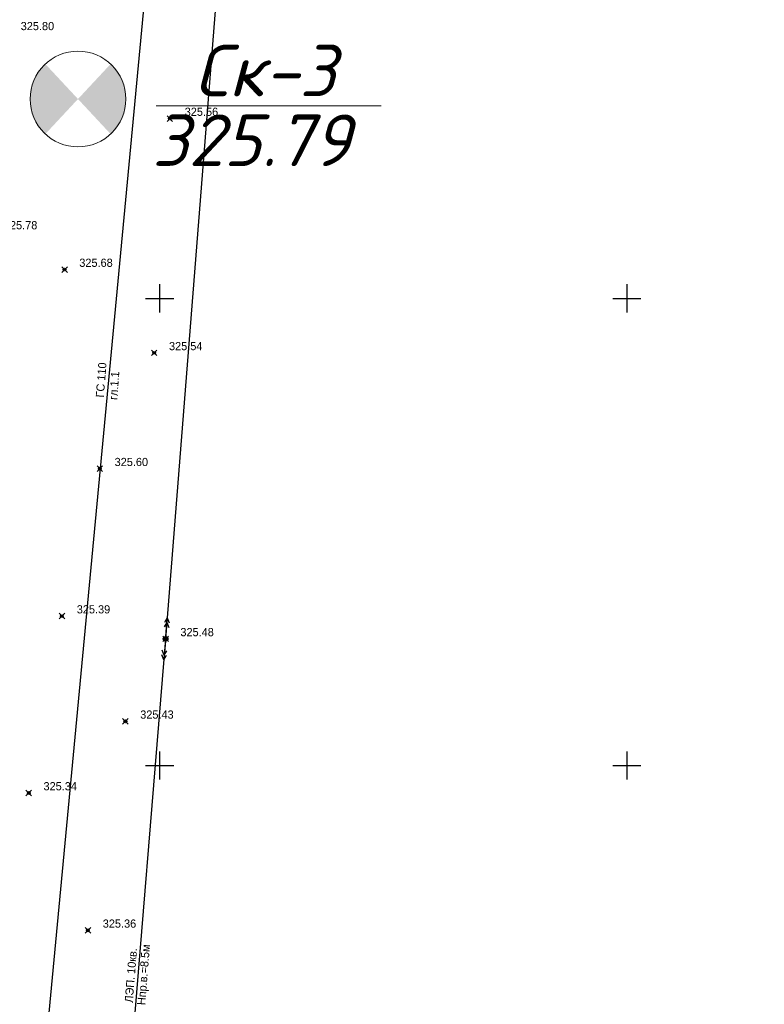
# Model space of a CAD drawing. Header units: metres. Extents: x 707528 to 709248, y 4308395 to 4311045.
# Tile 37 of 104: x 708213 to 708293, y 4309020 to 4309125. Entities that reach past the tile are written whole.
import ezdxf

# ---------------------------------------------------------------- set-up
doc = ezdxf.new("R2010")
doc.units = ezdxf.units.M
doc.header["$LTSCALE"] = 0.5
doc.header["$PDMODE"] = 35
doc.header["$PDSIZE"] = 0.3
for name, color, linetype in [('(001) Сетка', 92, 'Continuous'), ('(004) Точки рельефа', 7, 'Continuous'), ('(013) Газ', 30, 'ИК_Газопровод -------г--------'), ('(022) Возд. Линии', 7, 'Continuous'), ('(030) Болота', 7, 'Continuous')]:
    doc.layers.add(name, color=color, linetype=linetype)
doc.layers.add('TRASSA', color=5, linetype='Continuous', lineweight=60)
doc.styles.add('BM-431', font='txt')
doc.styles.add('D-431', font='txt')
doc.styles.get("Standard").update_dxf_attribs({"font": 'txt.shx'})
doc.styles.add('ГОСТ', font='isocpeui.ttf')
doc.linetypes.add('GAZ_VOZDUSH', pattern='A,1,-2,["~",Standard,S=3,R=0,X=-1.5,Y=-1.5],-1,10', length=14)
doc.linetypes.add('ИК_Газопровод -------г--------', pattern='A,9,-0.6,["Г",Standard,S=1.2,R=0,X=0,Y=-0.6],-1.2', length=10.8)

# ---------------------------------------------------------------- blocks, each defined once
blk = doc.blocks.new('strela1')
at = {"layer": '(022) Возд. Линии'}
for p, q in [((-2, 0), (-1.5, 0.25)), ((0, 0), (-2, 0)), ((-2, 0), (-1.5, -0.25)), ((-1.5, 0), (-1, 0.25)), ((-1.5, 0), (-1, -0.25))]:
    blk.add_line(p, q, dxfattribs=at)
blk = doc.blocks.new('strela2')
at = {"layer": '(022) Возд. Линии'}
for p, q in [((0, 0), (2, 0)), ((1.5, 0), (1, 0.25)), ((1.5, 0), (1, -0.25)), ((2, 0), (1.5, 0.25)), ((2, 0), (1.5, -0.25))]:
    blk.add_line(p, q, dxfattribs=at)
blk = doc.blocks.new('STOLB')
at = {"layer": '(022) Возд. Линии'}
blk.add_circle((0, 0), 0.25, dxfattribs=at)
blk = doc.blocks.new('Setka')
at = {"layer": '(001) Сетка'}
for p, q in [((0, 1.5), (0, -1.5)), ((-1.5, 0), (1.5, 0))]:
    blk.add_line(p, q, dxfattribs=at)
blk = doc.blocks.new('shzx')
at = {"layer": 'TRASSA', "lineweight": 40}
h = blk.add_hatch(color=6, dxfattribs=at)
h.dxf.hatch_style = 1
h.paths.add_polyline_path([(309713.189, 4326337.588, 0.208082), (309712.618, 4326336.277, 0.208082), (309713.189, 4326334.965), (309714.411, 4326336.277)])
h = blk.add_hatch(color=6, dxfattribs=at)
h.dxf.hatch_style = 1
h.paths.add_polyline_path([(309715.633, 4326337.588), (309714.411, 4326336.277), (309715.633, 4326334.965, 0.208082), (309716.204, 4326336.277, 0.208082)])
at = {"layer": '(030) Болота', "color": 6, "lineweight": 15}
blk.add_circle((309714.411, 4326336.277, 922.249), 1.793, dxfattribs=at)

msp = doc.modelspace()

# ---------------------------------------------------------------- linework, layer by layer
at = {"layer": '(013) Газ', "linetype": 'GAZ_VOZDUSH', "elevation": 324.82, "flags": 128}
msp.add_lwpolyline([(708165.17, 4309921.81), (708237.06, 4309914.63), (708237.8, 4309906.21), (708237.95, 4309892.64), (708271.63, 4309889.79), (708271.63, 4309889.79), (708293.17, 4309888.33), (708284.48, 4309721.93), (708278.28, 4309632.42), (708278.09, 4309626), (708267.1, 4309554.46), (708203.29, 4308878.05), (708188.65, 4308618.68), (708188.65, 4308585.68)], dxfattribs=at)
at = {"layer": '(022) Возд. Линии', "elevation": 325.6, "flags": 128}
msp.add_lwpolyline([(708193.11, 4309415.99), (708231.85, 4309412.41), (708252.43, 4309429.3), (708256.6, 4309394.68), (708250.05, 4309317.14), (708243.4, 4309234.8), (708236.64, 4309154.46), (708229.09, 4309058.79), (708221.04, 4308960.49), (708213.33, 4308863.39), (708205.92, 4308779.39), (708198.54, 4308684.64), (708194.36, 4308635.49), (708189.11, 4308573.79)], dxfattribs=at)
at = {"layer": '(030) Болота', "color": 6, "lineweight": 15}
msp.add_lwpolyline([(708228.1, 4309115.83), (708252.16, 4309115.83)], dxfattribs=at)
at = {"color": 0, "linetype": 'ByBlock', "lineweight": -2, "transparency": 16777216}
for p in [(708229.55, 4309114.47, 325.56), (708218.28, 4309098.31, 325.68), (708227.87, 4309089.4, 325.54), (708222.06, 4309077, 325.6), (708218, 4309061.22, 325.39), (708229.09, 4309058.79, 325.48), (708224.79, 4309049.96, 325.43), (708214.45, 4309042.29, 325.34), (708220.78, 4309027.6, 325.36)]:
    msp.add_point(p, dxfattribs=at)

# ---------------------------------------------------------------- block references
at = {"layer": '(001) Сетка'}
for p in [(708228.46, 4309095.23), (708278.46, 4309095.23), (708228.46, 4309045.23), (708278.46, 4309045.23)]:
    msp.add_blockref('Setka', p, dxfattribs=at)
at = {"layer": '(022) Возд. Линии', "rotation": 85.4889248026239}
for name, p in [('strela2', (708229.11, 4309059.04, 325.19)), ('strela1', (708229.07, 4309058.54, 325.19))]:
    msp.add_blockref(name, p, dxfattribs=at)
at = {"layer": '(022) Возд. Линии'}
msp.add_blockref('STOLB', (708229.09, 4309058.79, 325.19), dxfattribs=at)
at = {"color": 5, "xscale": 2.856100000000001, "yscale": 2.856100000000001, "zscale": 2.856100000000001}
msp.add_blockref('shzx', (-176355.61, -8047332.48, -2634.03), dxfattribs=at)

# ---------------------------------------------------------------- texts
at = {"layer": '(004) Точки рельефа', "style": 'D-431'}
for s, p in [('325.80', (708213.59, 4309123.93, 325.8)), ('325.56', (708231.14, 4309114.76, 325.56)), ('325.78', (708211.79, 4309102.62, 325.78)), ('325.68', (708219.86, 4309098.6, 325.68)), ('325.54', (708229.46, 4309089.68, 325.54)), ('325.60', (708223.64, 4309077.28, 325.6)), ('325.39', (708219.59, 4309061.51, 325.39)), ('325.48', (708230.68, 4309059.07, 325.48)), ('325.43', (708226.38, 4309050.25, 325.43)), ('325.34', (708216.03, 4309042.58, 325.34)), ('325.36', (708222.37, 4309027.88, 325.36))]:
    msp.add_text(s, height=0.875, dxfattribs=at).set_placement(p)
at = {"layer": '(013) Газ', "color": 0, "linetype": 'Continuous', "style": 'D-431'}
for s, p in [('ГС 110', (708222.49, 4309084.59, -0.3)), ('гл.1.1', (708223.92, 4309084.33, -0.3))]:
    msp.add_text(s, height=0.875, rotation=85.6526, dxfattribs=at).set_placement(p)
at = {"layer": '(022) Возд. Линии', "style": 'BM-431'}
msp.add_text('Hпр.в.=8.5м', height=0.875, rotation=85.4317, dxfattribs=at).set_placement((708226.91, 4309019.56, 325.6))
at = {"layer": '(022) Возд. Линии', "insert": (708224.71, 4309019.89, 325.6), "char_height": 0.875, "attachment_point": 1, "rotation": 85.4317, "style": 'BM-431'}
msp.add_mtext('ЛЭП. 10кв.', dxfattribs=at)
at = {"layer": '(030) Болота', "color": 6, "style": 'ГОСТ'}
for s, p in [('Ск-3', (708232.16, 4309116.85)), ('325.79', (708227.65, 4309109.39, 1276.89))]:
    msp.add_text(s, height=5.515, dxfattribs=at).set_placement(p)

doc.saveas('drawing.dxf')
